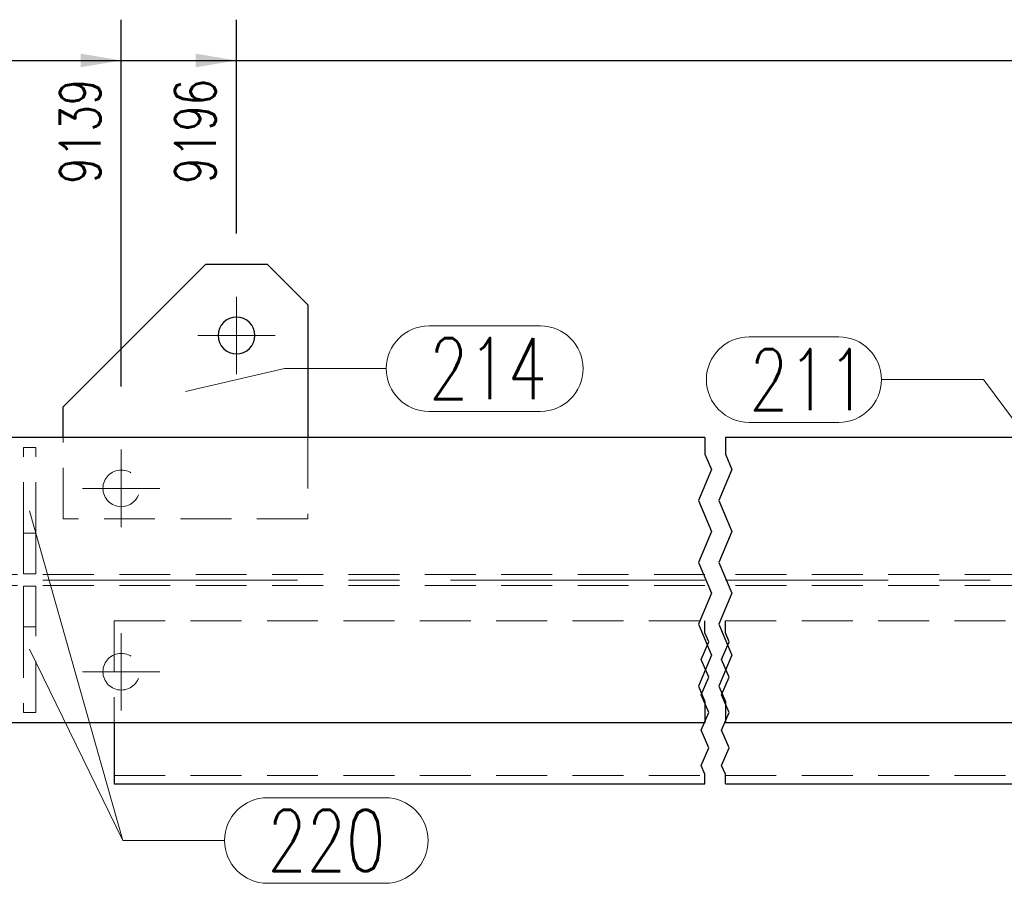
# Model space of a CAD drawing. Header units: millimetres. Extents: x -139 to 714, y 11567 to 12237.
# Tile 38 of 45: x 358 to 406, y 11981 to 12023. Entities that reach past the tile are written whole.
import ezdxf

# ---------------------------------------------------------------- set-up
doc = ezdxf.new("R2010")
doc.units = ezdxf.units.MM
doc.header["$LTSCALE"] = 10
doc.linetypes.add('HIDDEN', pattern=[0.375, 0.25, -0.125])
doc.linetypes.add('MITTE', pattern=[2, 1.25, -0.25, 0.25, -0.25])
doc.layers.get('Defpoints').update_dxf_attribs({"color": 1})
for name, color, linetype, lineweight in [('PS_Bolt', 4, 'Continuous', 13), ('PS_DIM', 4, 'Continuous', 13), ('PS_Hidden', 2, 'HIDDEN', 9), ('PS_Mid', 5, 'MITTE', 15), ('PS_Pos', 1, 'Continuous', 15), ('PS_Shape', 161, 'Continuous', 30), ('PS_SOLID', 7, 'Continuous', 30)]:
    doc.layers.add(name, color=color, linetype=linetype, lineweight=lineweight)
doc.styles.add('simplex', font='simplex.shx', dxfattribs={"width": 0.75})
doc.dimstyles.new('1_10_GŁ_DS1-LS10', dxfattribs={"dimtxt": 2, "dimasz": 2, "dimexe": 2, "dimexo": 5, "dimgap": 1, "dimtad": 1, "dimjust": 4, "dimdec": 0, "dimlfac": 10, "dimtxsty": 'simplex', "dimblk1": 'NONE', "dimsah": 1, "dimcen": 2, "dimclrd": 256, "dimclre": 256, "dimclrt": 3, "dimadec": 1, "dimazin": 0, "dimtfac": 1, "dimtdec": 0, "dimtmove": 2, "dimatfit": 3, "dimfxl": 1, "dimarcsym": 0})

# ---------------------------------------------------------------- blocks, each defined once
blk = doc.blocks.new('*D79')
at = {"layer": 'Defpoints', "color": 0, "transparency": 16777216}
for p in [(363.024, 12021.134), (363.024, 12000.134), (-55.079, 11988.634)]:
    blk.add_point(p, dxfattribs=at)
at = {"layer": 'PS_DIM', "lineweight": -2, "transparency": 16777216}
for p, q in [((-55.079, 11993.634), (-55.079, 12023.134)), ((363.024, 12005.134), (363.024, 12023.134)), ((-55.079, 12021.134), (361.024, 12021.134))]:
    blk.add_line(p, q, dxfattribs=at)
at = {"layer": 'PS_DIM', "transparency": 16777216}
blk.add_solid([(361.024, 12021.467), (361.024, 12020.8), (363.024, 12021.134)], dxfattribs=at)
at = {"layer": 'PS_DIM', "color": 3, "transparency": 16777216, "insert": (361.004, 12017.649), "char_height": 2, "attachment_point": 5, "rotation": 90, "style": 'simplex'}
blk.add_mtext('9139', dxfattribs=at)
blk = doc.blocks.new('_None')
blk = doc.blocks.new('*D80')
at = {"layer": 'Defpoints', "color": 0, "transparency": 16777216}
for p in [(368.679, 12021.134), (368.679, 12007.634), (-55.079, 11988.634)]:
    blk.add_point(p, dxfattribs=at)
at = {"layer": 'PS_DIM', "lineweight": -2, "transparency": 16777216}
for p, q in [((-55.079, 11993.634), (-55.079, 12023.134)), ((368.679, 12012.634), (368.679, 12023.134)), ((-55.079, 12021.134), (366.679, 12021.134))]:
    blk.add_line(p, q, dxfattribs=at)
at = {"layer": 'PS_DIM', "transparency": 16777216}
blk.add_solid([(366.679, 12021.467), (366.679, 12020.8), (368.679, 12021.134)], dxfattribs=at)
at = {"layer": 'PS_DIM', "color": 3, "transparency": 16777216, "insert": (366.659, 12017.649), "char_height": 2, "attachment_point": 5, "rotation": 90, "style": 'simplex'}
blk.add_mtext('9196', dxfattribs=at)
blk = doc.blocks.new('*D81')
at = {"layer": 'Defpoints', "color": 0, "transparency": 16777216}
for p in [(466.626, 12021.134), (466.626, 12002.634), (-55.079, 11988.634)]:
    blk.add_point(p, dxfattribs=at)
at = {"layer": 'PS_DIM', "lineweight": -2, "transparency": 16777216}
for p, q in [((-55.079, 11993.634), (-55.079, 12023.134)), ((466.626, 12007.634), (466.626, 12023.134)), ((-55.079, 12021.134), (464.626, 12021.134))]:
    blk.add_line(p, q, dxfattribs=at)
at = {"layer": 'PS_DIM', "transparency": 16777216}
blk.add_solid([(464.626, 12021.467), (464.626, 12020.8), (466.626, 12021.134)], dxfattribs=at)
at = {"layer": 'PS_DIM', "color": 3, "transparency": 16777216, "insert": (464.606, 12017.042), "char_height": 2, "attachment_point": 5, "rotation": 90, "style": 'simplex'}
blk.add_mtext('12015', dxfattribs=at)
blk = doc.blocks.new('*X300')
at = {"color": 4, "linetype": 'Continuous'}
blk.add_line((363.024, 12000.134), (363.024, 12000.134), dxfattribs=at)
blk.add_line((363.024, 12000.134), (363.024, 12000.134), dxfattribs=at)
blk.add_line((363.024, 12000.134), (363.024, 12000.134), dxfattribs=at)
blk.add_line((363.024, 12000.134), (363.024, 12000.134), dxfattribs=at)
blk.add_line((363.024, 12000.134), (363.024, 12000.134), dxfattribs=at)
blk = doc.blocks.new('*X303')
at = {"color": 4, "linetype": 'Continuous'}
blk.add_line((363.024, 11991.134), (363.024, 11991.134), dxfattribs=at)
blk.add_line((363.024, 11991.134), (363.024, 11991.134), dxfattribs=at)
blk.add_line((363.024, 11991.134), (363.024, 11991.134), dxfattribs=at)
blk.add_line((363.024, 11991.134), (363.024, 11991.134), dxfattribs=at)
blk.add_line((363.024, 11991.134), (363.024, 11991.134), dxfattribs=at)
blk = doc.blocks.new('*X307')
at = {"color": 1}
for p, q in [((391.679, 12002.634), (391.679, 12001.81)), ((392.679, 12002.634), (392.679, 12001.81)), ((391.679, 12001.81), (391.999, 12001.052)), ((392.679, 12001.81), (392.999, 12001.052)), ((391.999, 12001.052), (391.358, 11999.535)), ((392.999, 12001.052), (392.358, 11999.535)), ((391.358, 11999.535), (391.999, 11998.018)), ((392.358, 11999.535), (392.999, 11998.018)), ((391.999, 11998.018), (391.358, 11996.5)), ((392.999, 11998.018), (392.358, 11996.5)), ((391.358, 11996.5), (391.999, 11994.983)), ((392.358, 11996.5), (392.999, 11994.983)), ((391.999, 11994.983), (391.358, 11993.466)), ((392.999, 11994.983), (392.358, 11993.466)), ((391.679, 11993.039), (391.679, 11993.634)), ((392.679, 11993.039), (392.679, 11993.634)), ((391.358, 11993.466), (391.999, 11991.949)), ((391.862, 11992.606), (391.679, 11993.039)), ((392.358, 11993.466), (392.999, 11991.949)), ((392.862, 11992.606), (392.679, 11993.039)), ((391.495, 11991.739), (391.862, 11992.606)), ((392.495, 11991.739), (392.862, 11992.606)), ((391.999, 11991.949), (391.358, 11990.432)), ((391.862, 11990.872), (391.495, 11991.739)), ((392.999, 11991.949), (392.358, 11990.432)), ((392.862, 11990.872), (392.495, 11991.739)), ((391.495, 11990.005), (391.862, 11990.872)), ((392.495, 11990.005), (392.862, 11990.872)), ((391.358, 11990.432), (391.679, 11989.674)), ((392.358, 11990.432), (392.679, 11989.674)), ((391.862, 11989.138), (391.495, 11990.005)), ((391.679, 11989.674), (391.679, 11988.634)), ((392.862, 11989.138), (392.495, 11990.005)), ((392.679, 11989.674), (392.679, 11988.634)), ((391.495, 11988.271), (391.862, 11989.138)), ((392.495, 11988.271), (392.862, 11989.138)), ((391.862, 11987.405), (391.495, 11988.271)), ((392.862, 11987.405), (392.495, 11988.271)), ((391.495, 11986.538), (391.862, 11987.405)), ((392.495, 11986.538), (392.862, 11987.405)), ((391.679, 11986.104), (391.495, 11986.538)), ((392.679, 11986.104), (392.495, 11986.538)), ((391.679, 11985.634), (391.679, 11986.104)), ((392.679, 11985.634), (392.679, 11986.104))]:
    blk.add_line(p, q, dxfattribs=at)
at = {"layer": 'PS_Hidden', "color": 2, "linetype": 'HIDDEN'}
for p, q in [((360.179, 11998.634), (360.179, 12002.634)), ((372.179, 12002.634), (372.179, 11998.634)), ((358.224, 12002.134), (358.824, 12002.134)), ((358.224, 11997.934), (358.224, 12002.134)), ((358.824, 11997.934), (358.824, 12002.134)), ((372.179, 11998.634), (360.179, 11998.634)), ((358.224, 11997.934), (358.824, 11997.934)), ((358.224, 11995.934), (358.224, 11997.934)), ((358.824, 11997.934), (358.824, 11995.934)), ((358.824, 11995.934), (358.224, 11995.934)), ((391.679, 11995.909), (287.42, 11995.909)), ((440.679, 11995.909), (392.679, 11995.909)), ((391.679, 11995.359), (287.42, 11995.359)), ((358.224, 11993.334), (358.224, 11995.334)), ((358.224, 11995.334), (358.824, 11995.334)), ((358.824, 11995.334), (358.824, 11993.334)), ((440.679, 11995.359), (392.679, 11995.359)), ((362.679, 11993.634), (362.679, 11988.634)), ((362.679, 11993.634), (391.679, 11993.634)), ((392.679, 11993.634), (440.679, 11993.634)), ((358.224, 11993.334), (358.224, 11989.134)), ((358.824, 11993.334), (358.224, 11993.334)), ((358.824, 11989.134), (358.824, 11993.334)), ((358.224, 11989.134), (358.824, 11989.134)), ((362.679, 11986.034), (391.679, 11986.034)), ((392.679, 11986.034), (440.679, 11986.034))]:
    blk.add_line(p, q, dxfattribs=at)
at = {"layer": 'PS_Hidden', "color": 2, "extrusion": (0, 0, -1)}
for centre in [(-363.024, 12000.134), (-363.024, 11991.134)]:
    blk.add_circle(centre, 0.9, dxfattribs=at)
at = {"layer": 'PS_Mid', "color": 5, "linetype": 'MITTE'}
for p, q in [((368.679, 12009.534), (368.679, 12005.734)), ((370.579, 12007.634), (366.779, 12007.634)), ((363.024, 12002.034), (363.024, 11998.234)), ((364.924, 12000.134), (361.124, 12000.134)), ((391.679, 11995.634), (287.42, 11995.634)), ((440.679, 11995.634), (392.679, 11995.634)), ((363.024, 11993.034), (363.024, 11989.234)), ((364.924, 11991.134), (361.124, 11991.134))]:
    blk.add_line(p, q, dxfattribs=at)
at = {"layer": 'PS_SOLID', "color": 7, "linetype": 'Continuous'}
for p, q in [((367.179, 12011.134), (360.179, 12004.134)), ((367.179, 12011.134), (370.179, 12011.134)), ((372.179, 12009.134), (370.179, 12011.134)), ((372.179, 12009.134), (372.179, 12002.634)), ((360.179, 12002.634), (360.179, 12004.134)), ((391.679, 12002.634), (349.85, 12002.634)), ((412.179, 12002.634), (392.679, 12002.634)), ((391.679, 11988.634), (349.85, 11988.634)), ((362.679, 11988.634), (362.679, 11985.634)), ((412.179, 11988.634), (392.679, 11988.634)), ((362.679, 11985.634), (391.679, 11985.634)), ((392.679, 11985.634), (440.679, 11985.634))]:
    blk.add_line(p, q, dxfattribs=at)
at = {"layer": 'PS_SOLID', "color": 7, "extrusion": (0, 0, -1)}
blk.add_circle((-368.679, 12007.634), 0.9, dxfattribs=at)
blk = doc.blocks.new('*X322')
at = {"color": 1}
for p, q in [((393.85, 12007.57), (398.243, 12007.57)), ((400.343, 12005.47), (405.343, 12005.47)), ((412.679, 11995.634), (405.343, 12005.47)), ((393.85, 12003.37), (398.243, 12003.37))]:
    blk.add_line(p, q, dxfattribs=at)
for centre, start, end in [((393.85, 12005.47), 90, 270), ((398.243, 12005.47), 270, 90)]:
    blk.add_arc(centre, 2.1, start, end, dxfattribs=at)
at = {"color": 2, "style": 'simplex', "width": 0.75}
blk.add_text('211', height=3, dxfattribs=at).set_placement((393.85, 12003.97))
blk = doc.blocks.new('*X335')
at = {"color": 1}
for p, q in [((358.524, 11999.034), (363.097, 11982.851)), ((370.197, 11984.951), (375.983, 11984.951)), ((363.097, 11982.851), (368.097, 11982.851)), ((370.197, 11980.751), (375.983, 11980.751))]:
    blk.add_line(p, q, dxfattribs=at)
for centre, start, end in [((370.197, 11982.851), 90, 270), ((375.983, 11982.851), 270, 90)]:
    blk.add_arc(centre, 2.1, start, end, dxfattribs=at)
at = {"color": 2, "style": 'simplex', "width": 0.75}
blk.add_text('220', height=3, dxfattribs=at).set_placement((370.197, 11981.351))
blk = doc.blocks.new('*X336')
at = {"color": 1}
for p, q in [((358.524, 11992.234), (363.097, 11982.851)), ((370.197, 11984.951), (375.983, 11984.951)), ((363.097, 11982.851), (368.097, 11982.851)), ((370.197, 11980.751), (375.983, 11980.751))]:
    blk.add_line(p, q, dxfattribs=at)
for centre, start, end in [((370.197, 11982.851), 90, 270), ((375.983, 11982.851), 270, 90)]:
    blk.add_arc(centre, 2.1, start, end, dxfattribs=at)
at = {"color": 2, "style": 'simplex', "width": 0.75}
blk.add_text('220', height=3, dxfattribs=at).set_placement((370.197, 11981.351))
blk = doc.blocks.new('*X339')
at = {"color": 1}
for p, q in [((378.132, 12008.108), (383.596, 12008.108)), ((366.179, 12004.884), (371.032, 12006.008)), ((371.032, 12006.008), (376.032, 12006.008)), ((378.132, 12003.908), (383.596, 12003.908))]:
    blk.add_line(p, q, dxfattribs=at)
for centre, start, end in [((378.132, 12006.008), 90, 270), ((383.596, 12006.008), 270, 90)]:
    blk.add_arc(centre, 2.1, start, end, dxfattribs=at)
at = {"color": 2, "style": 'simplex', "width": 0.75}
blk.add_text('214', height=3, dxfattribs=at).set_placement((378.132, 12004.508))

msp = doc.modelspace()

# ---------------------------------------------------------------- block references
at = {"layer": 'PS_Bolt', "color": 4}
for name in ['*X300', '*X303']:
    msp.add_blockref(name, (0, 0), dxfattribs=at)
at = {"layer": 'PS_Pos'}
for name in ['*X339', '*X322', '*X335', '*X336']:
    msp.add_blockref(name, (0, 0), dxfattribs=at)
at = {"layer": 'PS_Shape', "color": 6}
msp.add_blockref('*X307', (0, 0), dxfattribs=at)

# ---------------------------------------------------------------- dimensions: what is measured, and where the dimension line sits
at = {"layer": 'PS_DIM'}
for base, p2, text, picture, middle in [((363.024, 12021.134), (363.024, 12000.134), '9139', '*D79', (361.004, 12017.649)), ((368.679, 12021.134), (368.679, 12007.634), '9196', '*D80', (366.659, 12017.649)), ((466.626, 12021.134), (466.626, 12002.634), '12015', '*D81', (464.606, 12017.042))]:
    dim = msp.add_linear_dim(base=base, p1=(-55.079, 11988.634), p2=p2, text=text, dimstyle='1_10_GŁ_DS1-LS10', dxfattribs=at)
    dim.commit()
    dim.dimension.update_dxf_attribs({"geometry": picture, "text_midpoint": middle, "dimtype": 128, "text_rotation": 90})

doc.saveas('drawing.dxf')
